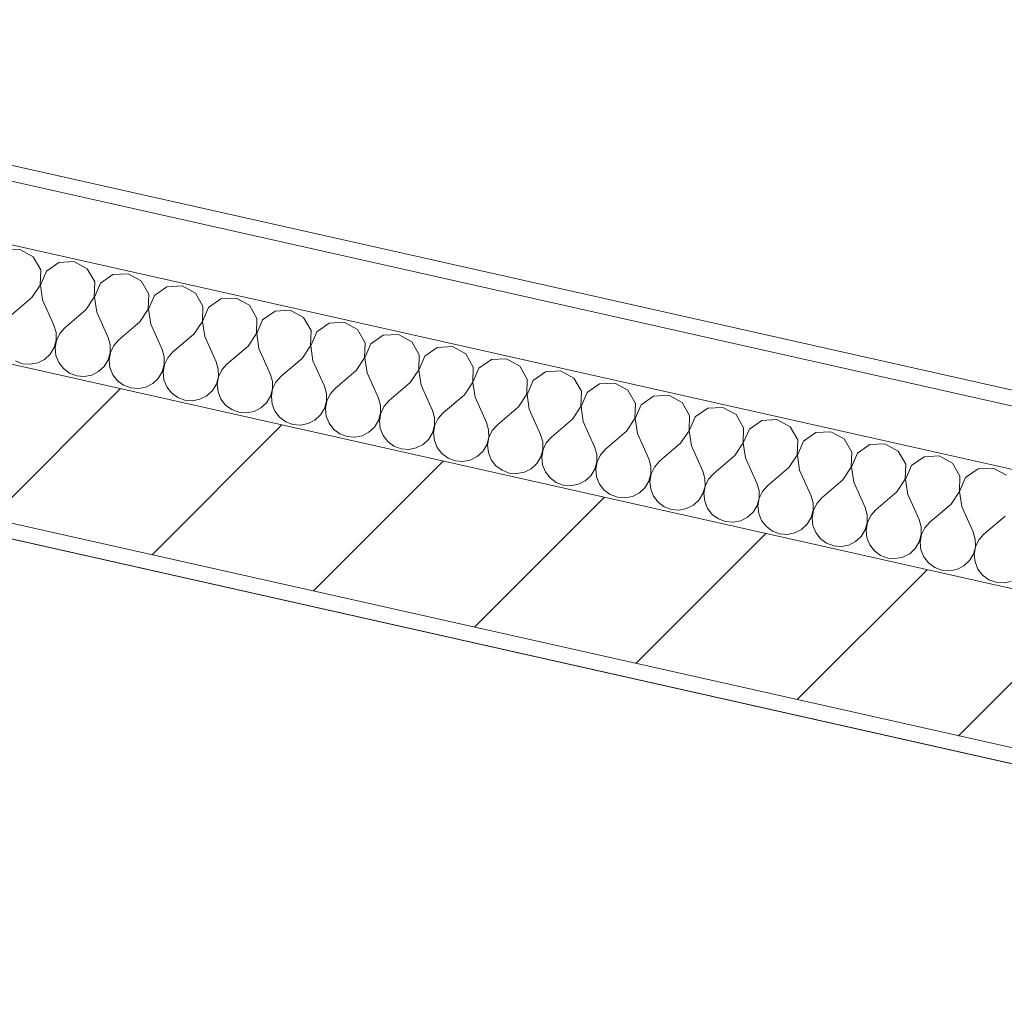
# Model space of a CAD drawing. Header units: millimetres. Extents: x -7145531 to -6681560, y 6117368 to 6219355.
# Tile 109 of 144: x -6938909 to -6937640, y 6145448 to 6146713. Entities that reach past the tile are written whole.
import ezdxf

# ---------------------------------------------------------------- set-up
doc = ezdxf.new("R2010")
doc.units = ezdxf.units.MM
doc.header["$MEASUREMENT"] = 0
doc.layers.add('S - МОП.АР', color=7, linetype='Continuous')
doc.layers.add('Кровля', color=7, linetype='Continuous')
doc.layers.add('Кровля_Ном._пера__1', color=7, linetype='Continuous', lineweight=0)

# ---------------------------------------------------------------- blocks, each defined once
blk = doc.blocks.new('*X813', base_point=(-6338440.4, 6562275.6))
at = {"layer": 'Кровля_Ном._пера__1', "color": 7, "linetype": 'Continuous', "lineweight": 0}
for p, q in [((-6938908.5, 6146416.9), (-6938928, 6146415.8)), ((-6938891.4, 6146407.6), (-6938908.5, 6146416.9)), ((-6938881.7, 6146390.6), (-6938891.4, 6146407.6)), ((-6938882.4, 6146371.1), (-6938881.7, 6146390.6)), ((-6938858.3, 6146400.2), (-6938874.3, 6146389)), ((-6938838.8, 6146401.3), (-6938858.3, 6146400.2)), ((-6938821.7, 6146391.9), (-6938838.8, 6146401.3)), ((-6938812, 6146375), (-6938821.7, 6146391.9)), ((-6938874.3, 6146389), (-6938882.1, 6146371.1)), ((-6938788.6, 6146384.5), (-6938804.6, 6146373.3)), ((-6938769.1, 6146385.6), (-6938788.6, 6146384.5)), ((-6938752, 6146376.3), (-6938769.1, 6146385.6)), ((-6938893.2, 6146354.9), (-6938882.4, 6146371.1)), ((-6938882.1, 6146371.1), (-6938879.2, 6146351.8)), ((-6938812.7, 6146355.5), (-6938812, 6146375)), ((-6938804.6, 6146373.3), (-6938812.4, 6146355.4)), ((-6938742.3, 6146359.3), (-6938752, 6146376.3)), ((-6938718.9, 6146368.9), (-6938734.9, 6146357.7)), ((-6938699.5, 6146370), (-6938718.9, 6146368.9)), ((-6938682.3, 6146360.6), (-6938699.5, 6146370)), ((-6938893.2, 6146354.9), (-6938920.3, 6146331.7)), ((-6938879.2, 6146351.8), (-6938864.6, 6146319.2)), ((-6938823.5, 6146339.2), (-6938812.7, 6146355.5)), ((-6938812.4, 6146355.4), (-6938809.5, 6146336.1)), ((-6938743, 6146339.8), (-6938742.3, 6146359.3)), ((-6938734.9, 6146357.7), (-6938742.7, 6146339.8)), ((-6938672.6, 6146343.7), (-6938682.3, 6146360.6)), ((-6938649.3, 6146353.2), (-6938665.3, 6146342)), ((-6938629.8, 6146354.3), (-6938649.3, 6146353.2)), ((-6938612.6, 6146345), (-6938629.8, 6146354.3)), ((-6938823.5, 6146339.2), (-6938850.7, 6146316.1)), ((-6938753.8, 6146323.6), (-6938743, 6146339.8)), ((-6938742.7, 6146339.8), (-6938739.9, 6146320.5)), ((-6938673.3, 6146324.2), (-6938672.6, 6146343.7)), ((-6938665.3, 6146342), (-6938673, 6146324.1)), ((-6938602.9, 6146328), (-6938612.6, 6146345)), ((-6938809.5, 6146336.1), (-6938794.9, 6146303.5)), ((-6938603.6, 6146308.5), (-6938602.9, 6146328)), ((-6938595.6, 6146326.4), (-6938603.3, 6146308.5)), ((-6938579.6, 6146337.6), (-6938595.6, 6146326.4)), ((-6938560.1, 6146338.7), (-6938579.6, 6146337.6)), ((-6938542.9, 6146329.3), (-6938560.1, 6146338.7)), ((-6938533.2, 6146312.4), (-6938542.9, 6146329.3)), ((-6938861.8, 6146309.7), (-6938864.6, 6146319.2)), ((-6938850.7, 6146316.1), (-6938857.2, 6146308.7)), ((-6938753.8, 6146323.6), (-6938781, 6146300.4)), ((-6938739.9, 6146320.5), (-6938725.2, 6146287.9)), ((-6938684.1, 6146307.9), (-6938673.3, 6146324.2)), ((-6938673, 6146324.1), (-6938670.2, 6146304.8)), ((-6938509.9, 6146321.9), (-6938525.9, 6146310.7)), ((-6938490.4, 6146323), (-6938509.9, 6146321.9)), ((-6938473.2, 6146313.7), (-6938490.4, 6146323)), ((-6938463.5, 6146296.7), (-6938473.2, 6146313.7)), ((-6938861.8, 6146299.9), (-6938861.8, 6146309.7)), ((-6938857.2, 6146308.7), (-6938861.5, 6146299.8)), ((-6938792.1, 6146294.1), (-6938794.9, 6146303.5)), ((-6938684.1, 6146307.9), (-6938711.3, 6146284.8)), ((-6938670.2, 6146304.8), (-6938655.5, 6146272.2)), ((-6938614.4, 6146292.3), (-6938603.6, 6146308.5)), ((-6938603.3, 6146308.5), (-6938600.5, 6146289.2)), ((-6938533.9, 6146292.9), (-6938533.2, 6146312.4)), ((-6938525.9, 6146310.7), (-6938533.6, 6146292.8)), ((-6938440.2, 6146306.3), (-6938456.2, 6146295.1)), ((-6938420.7, 6146307.3), (-6938440.2, 6146306.3)), ((-6938403.5, 6146298), (-6938420.7, 6146307.3)), ((-6938869.5, 6146282), (-6938864.4, 6146290.4)), ((-6938864.4, 6146290.4), (-6938861.8, 6146299.9)), ((-6938861.5, 6146299.8), (-6938863.2, 6146290.1)), ((-6938863.2, 6146290.1), (-6938862.1, 6146280.3)), ((-6938792.1, 6146284.2), (-6938792.1, 6146294.1)), ((-6938787.5, 6146293), (-6938791.8, 6146284.2)), ((-6938781, 6146300.4), (-6938787.5, 6146293)), ((-6938614.4, 6146292.3), (-6938641.6, 6146269.1)), ((-6938600.5, 6146289.2), (-6938585.8, 6146256.6)), ((-6938544.7, 6146276.6), (-6938533.9, 6146292.9)), ((-6938533.6, 6146292.8), (-6938530.8, 6146273.5)), ((-6938464.2, 6146277.2), (-6938463.5, 6146296.7)), ((-6938456.2, 6146295.1), (-6938463.9, 6146277.2)), ((-6938393.8, 6146281.1), (-6938403.5, 6146298)), ((-6938370.5, 6146290.6), (-6938386.5, 6146279.4)), ((-6938351, 6146291.7), (-6938370.5, 6146290.6)), ((-6938333.8, 6146282.4), (-6938351, 6146291.7)), ((-6938876.7, 6146275.3), (-6938869.5, 6146282)), ((-6938862.1, 6146280.3), (-6938858.5, 6146271.2)), ((-6938794.7, 6146274.7), (-6938792.1, 6146284.2)), ((-6938791.8, 6146284.2), (-6938793.5, 6146274.5)), ((-6938722.4, 6146278.4), (-6938725.2, 6146287.9)), ((-6938722.4, 6146268.6), (-6938722.4, 6146278.4)), ((-6938717.8, 6146277.4), (-6938722.1, 6146268.5)), ((-6938711.3, 6146284.8), (-6938717.8, 6146277.4)), ((-6938544.7, 6146276.6), (-6938571.9, 6146253.5)), ((-6938475, 6146261), (-6938464.2, 6146277.2)), ((-6938463.9, 6146277.2), (-6938461.1, 6146257.9)), ((-6938394.5, 6146261.6), (-6938393.8, 6146281.1)), ((-6938386.5, 6146279.4), (-6938394.2, 6146261.5)), ((-6938324.1, 6146265.4), (-6938333.8, 6146282.4)), ((-6938281.3, 6146276), (-6938300.8, 6146275)), ((-6938264.1, 6146266.7), (-6938281.3, 6146276)), ((-6938914.2, 6146273.2), (-6938905, 6146269.7)), ((-6938905, 6146269.7), (-6938895.2, 6146268.9)), ((-6938895.2, 6146268.9), (-6938885.5, 6146270.8)), ((-6938885.5, 6146270.8), (-6938876.7, 6146275.3)), ((-6938858.5, 6146271.2), (-6938852.4, 6146263.4)), ((-6938852.4, 6146263.4), (-6938844.5, 6146257.5)), ((-6938807, 6146259.6), (-6938799.8, 6146266.3)), ((-6938799.8, 6146266.3), (-6938794.7, 6146274.7)), ((-6938793.5, 6146274.5), (-6938792.4, 6146264.7)), ((-6938792.4, 6146264.7), (-6938788.8, 6146255.5)), ((-6938725, 6146259.1), (-6938722.4, 6146268.6)), ((-6938722.1, 6146268.5), (-6938723.8, 6146258.8)), ((-6938652.8, 6146262.8), (-6938655.5, 6146272.2)), ((-6938641.6, 6146269.1), (-6938648.1, 6146261.7)), ((-6938530.8, 6146273.5), (-6938516.1, 6146240.9)), ((-6938324.8, 6146245.9), (-6938324.1, 6146265.4)), ((-6938316.8, 6146263.8), (-6938324.5, 6146245.9)), ((-6938300.8, 6146275), (-6938316.8, 6146263.8)), ((-6938254.5, 6146249.8), (-6938264.1, 6146266.7)), ((-6938844.5, 6146257.5), (-6938835.3, 6146254)), ((-6938835.3, 6146254), (-6938825.5, 6146253.2)), ((-6938825.5, 6146253.2), (-6938815.8, 6146255.1)), ((-6938815.8, 6146255.1), (-6938807, 6146259.6)), ((-6938788.8, 6146255.5), (-6938782.8, 6146247.7)), ((-6938737.3, 6146244), (-6938730.1, 6146250.7)), ((-6938730.1, 6146250.7), (-6938725, 6146259.1)), ((-6938723.8, 6146258.8), (-6938722.8, 6146249)), ((-6938655.3, 6146243.4), (-6938652.7, 6146252.9)), ((-6938652.4, 6146252.9), (-6938654.1, 6146243.2)), ((-6938652.7, 6146252.9), (-6938652.8, 6146262.8)), ((-6938648.1, 6146261.7), (-6938652.4, 6146252.9)), ((-6938583.1, 6146247.1), (-6938585.8, 6146256.6)), ((-6938571.9, 6146253.5), (-6938578.4, 6146246.1)), ((-6938475, 6146261), (-6938502.2, 6146237.8)), ((-6938461.1, 6146257.9), (-6938446.4, 6146225.3)), ((-6938405.3, 6146245.3), (-6938394.5, 6146261.6)), ((-6938394.2, 6146261.5), (-6938391.4, 6146242.2)), ((-6938231.1, 6146259.3), (-6938247.1, 6146248.1)), ((-6938211.6, 6146260.4), (-6938231.1, 6146259.3)), ((-6938194.5, 6146251.1), (-6938211.6, 6146260.4)), ((-6938184.8, 6146234.1), (-6938194.5, 6146251.1)), ((-6938782.8, 6146247.7), (-6938774.8, 6146241.9)), ((-6938774.8, 6146241.9), (-6938765.6, 6146238.4)), ((-6938765.6, 6146238.4), (-6938755.8, 6146237.6)), ((-6938755.8, 6146237.6), (-6938746.1, 6146239.5)), ((-6938746.1, 6146239.5), (-6938737.3, 6146244)), ((-6938722.8, 6146249), (-6938719.1, 6146239.9)), ((-6938719.1, 6146239.9), (-6938713.1, 6146232.1)), ((-6938660.4, 6146235), (-6938655.3, 6146243.4)), ((-6938654.1, 6146243.2), (-6938653.1, 6146233.4)), ((-6938583, 6146237.3), (-6938583.1, 6146247.1)), ((-6938578.4, 6146246.1), (-6938582.7, 6146237.2)), ((-6938513.4, 6146231.5), (-6938516.1, 6146240.9)), ((-6938502.2, 6146237.8), (-6938508.7, 6146230.4)), ((-6938405.3, 6146245.3), (-6938432.5, 6146222.2)), ((-6938391.4, 6146242.2), (-6938376.7, 6146209.6)), ((-6938335.6, 6146229.7), (-6938324.8, 6146245.9)), ((-6938324.5, 6146245.9), (-6938321.7, 6146226.6)), ((-6938255.1, 6146230.3), (-6938254.5, 6146249.8)), ((-6938247.1, 6146248.1), (-6938254.8, 6146230.2)), ((-6938161.4, 6146243.7), (-6938177.4, 6146232.5)), ((-6938141.9, 6146244.7), (-6938161.4, 6146243.7)), ((-6938124.8, 6146235.4), (-6938141.9, 6146244.7)), ((-6938713.1, 6146232.1), (-6938705.1, 6146226.2)), ((-6938705.1, 6146226.2), (-6938695.9, 6146222.7)), ((-6938676.4, 6146223.8), (-6938667.6, 6146228.3)), ((-6938667.6, 6146228.3), (-6938660.4, 6146235)), ((-6938653.1, 6146233.4), (-6938649.4, 6146224.2)), ((-6938590.7, 6146219.4), (-6938585.6, 6146227.8)), ((-6938585.6, 6146227.8), (-6938583, 6146237.3)), ((-6938582.7, 6146237.2), (-6938584.4, 6146227.5)), ((-6938584.4, 6146227.5), (-6938583.4, 6146217.7)), ((-6938513.3, 6146221.6), (-6938513.4, 6146231.5)), ((-6938508.7, 6146230.4), (-6938513, 6146221.6)), ((-6938443.7, 6146215.8), (-6938446.4, 6146225.3)), ((-6938335.6, 6146229.7), (-6938362.8, 6146206.5)), ((-6938321.7, 6146226.6), (-6938307.1, 6146194)), ((-6938265.9, 6146214), (-6938255.1, 6146230.3)), ((-6938254.8, 6146230.2), (-6938252, 6146210.9)), ((-6938185.4, 6146214.6), (-6938184.8, 6146234.1)), ((-6938177.4, 6146232.5), (-6938185.1, 6146214.6)), ((-6938115.1, 6146218.5), (-6938124.8, 6146235.4)), ((-6938091.7, 6146228), (-6938107.7, 6146216.8)), ((-6938072.2, 6146229.1), (-6938091.7, 6146228)), ((-6938055.1, 6146219.8), (-6938072.2, 6146229.1)), ((-6938695.9, 6146222.7), (-6938686.1, 6146221.9)), ((-6938686.1, 6146221.9), (-6938676.4, 6146223.8)), ((-6938649.4, 6146224.2), (-6938643.4, 6146216.4)), ((-6938643.4, 6146216.4), (-6938635.4, 6146210.6)), ((-6938606.7, 6146208.2), (-6938597.9, 6146212.7)), ((-6938597.9, 6146212.7), (-6938590.7, 6146219.4)), ((-6938583.4, 6146217.7), (-6938579.7, 6146208.6)), ((-6938515.9, 6146212.1), (-6938513.3, 6146221.6)), ((-6938513, 6146221.6), (-6938514.7, 6146211.9)), ((-6938443.6, 6146206), (-6938443.7, 6146215.8)), ((-6938439, 6146214.8), (-6938443.3, 6146205.9)), ((-6938432.5, 6146222.2), (-6938439, 6146214.8)), ((-6938265.9, 6146214), (-6938293.1, 6146190.8)), ((-6938196.3, 6146198.4), (-6938185.4, 6146214.6)), ((-6938185.1, 6146214.6), (-6938182.3, 6146195.2)), ((-6938115.7, 6146199), (-6938115.1, 6146218.5)), ((-6938107.7, 6146216.8), (-6938115.5, 6146198.9)), ((-6938045.4, 6146202.8), (-6938055.1, 6146219.8)), ((-6938022, 6146212.3), (-6938038, 6146201.2)), ((-6938002.5, 6146213.4), (-6938022, 6146212.3)), ((-6937985.4, 6146204.1), (-6938002.5, 6146213.4)), ((-6938635.4, 6146210.6), (-6938626.2, 6146207.1)), ((-6938626.2, 6146207.1), (-6938616.4, 6146206.3)), ((-6938616.4, 6146206.3), (-6938606.7, 6146208.2)), ((-6938579.7, 6146208.6), (-6938573.7, 6146200.8)), ((-6938573.7, 6146200.8), (-6938565.8, 6146194.9)), ((-6938528.3, 6146197), (-6938521, 6146203.7)), ((-6938521, 6146203.7), (-6938515.9, 6146212.1)), ((-6938514.7, 6146211.9), (-6938513.7, 6146202.1)), ((-6938513.7, 6146202.1), (-6938510, 6146192.9)), ((-6938446.2, 6146196.5), (-6938443.6, 6146206)), ((-6938443.3, 6146205.9), (-6938445, 6146196.2)), ((-6938374, 6146200.2), (-6938376.7, 6146209.6)), ((-6938373.9, 6146190.3), (-6938374, 6146200.2)), ((-6938362.8, 6146206.5), (-6938369.3, 6146199.1)), ((-6938252, 6146210.9), (-6938237.4, 6146178.3)), ((-6938046, 6146183.3), (-6938045.4, 6146202.8)), ((-6938038, 6146201.2), (-6938045.8, 6146183.3)), ((-6937975.7, 6146187.2), (-6937985.4, 6146204.1)), ((-6938565.8, 6146194.9), (-6938556.5, 6146191.4)), ((-6938556.5, 6146191.4), (-6938546.7, 6146190.6)), ((-6938546.7, 6146190.6), (-6938537, 6146192.5)), ((-6938537, 6146192.5), (-6938528.3, 6146197)), ((-6938510, 6146192.9), (-6938504, 6146185.1)), ((-6938458.6, 6146181.4), (-6938451.3, 6146188.1)), ((-6938451.3, 6146188.1), (-6938446.2, 6146196.5)), ((-6938445, 6146196.2), (-6938444, 6146186.4)), ((-6938376.5, 6146180.8), (-6938373.9, 6146190.3)), ((-6938373.6, 6146190.3), (-6938375.3, 6146180.5)), ((-6938369.3, 6146199.1), (-6938373.6, 6146190.3)), ((-6938304.3, 6146184.5), (-6938307.1, 6146194)), ((-6938293.1, 6146190.8), (-6938299.7, 6146183.5)), ((-6938196.3, 6146198.4), (-6938223.4, 6146175.2)), ((-6938182.3, 6146195.2), (-6938167.7, 6146162.7)), ((-6938126.6, 6146182.7), (-6938115.7, 6146199)), ((-6938115.5, 6146198.9), (-6938112.6, 6146179.6)), ((-6937976.4, 6146167.7), (-6937975.7, 6146187.2)), ((-6937952.3, 6146196.7), (-6937968.3, 6146185.5)), ((-6937932.8, 6146197.8), (-6937952.3, 6146196.7)), ((-6937915.7, 6146188.5), (-6937932.8, 6146197.8)), ((-6937906, 6146171.5), (-6937915.7, 6146188.5)), ((-6938504, 6146185.1), (-6938496.1, 6146179.3)), ((-6938496.1, 6146179.3), (-6938486.8, 6146175.8)), ((-6938486.8, 6146175.8), (-6938477, 6146175)), ((-6938477, 6146175), (-6938467.3, 6146176.9)), ((-6938467.3, 6146176.9), (-6938458.6, 6146181.4)), ((-6938444, 6146186.4), (-6938440.3, 6146177.3)), ((-6938440.3, 6146177.3), (-6938434.3, 6146169.5)), ((-6938381.6, 6146172.4), (-6938376.5, 6146180.8)), ((-6938375.3, 6146180.5), (-6938374.3, 6146170.7)), ((-6938306.8, 6146165.2), (-6938304.2, 6146174.7)), ((-6938303.9, 6146174.6), (-6938305.6, 6146164.9)), ((-6938304.2, 6146174.7), (-6938304.3, 6146184.5)), ((-6938299.7, 6146183.5), (-6938303.9, 6146174.6)), ((-6938234.6, 6146168.9), (-6938237.4, 6146178.3)), ((-6938223.4, 6146175.2), (-6938230, 6146167.8)), ((-6938126.6, 6146182.7), (-6938153.7, 6146159.5)), ((-6938112.6, 6146179.6), (-6938098, 6146147)), ((-6938056.9, 6146167.1), (-6938046, 6146183.3)), ((-6938045.8, 6146183.3), (-6938042.9, 6146163.9)), ((-6937968.3, 6146185.5), (-6937976.1, 6146167.6)), ((-6937882.6, 6146181), (-6937898.6, 6146169.9)), ((-6937863.1, 6146182.1), (-6937882.6, 6146181)), ((-6937846, 6146172.8), (-6937863.1, 6146182.1)), ((-6938434.3, 6146169.5), (-6938426.4, 6146163.6)), ((-6938426.4, 6146163.6), (-6938417.1, 6146160.1)), ((-6938397.7, 6146161.2), (-6938388.9, 6146165.7)), ((-6938388.9, 6146165.7), (-6938381.6, 6146172.4)), ((-6938374.3, 6146170.7), (-6938370.6, 6146161.6)), ((-6938370.6, 6146161.6), (-6938364.6, 6146153.8)), ((-6938312, 6146156.7), (-6938306.8, 6146165.2)), ((-6938305.6, 6146164.9), (-6938304.6, 6146155.1)), ((-6938234.5, 6146159), (-6938234.6, 6146168.9)), ((-6938230, 6146167.8), (-6938234.2, 6146159)), ((-6938164.9, 6146153.2), (-6938167.7, 6146162.7)), ((-6938056.9, 6146167.1), (-6938084, 6146143.9)), ((-6938042.9, 6146163.9), (-6938028.3, 6146131.4)), ((-6937987.2, 6146151.4), (-6937976.4, 6146167.7)), ((-6937976.1, 6146167.6), (-6937973.2, 6146148.3)), ((-6937906.7, 6146152), (-6937906, 6146171.5)), ((-6937898.6, 6146169.9), (-6937906.4, 6146152)), ((-6937836.3, 6146155.9), (-6937846, 6146172.8)), ((-6937812.9, 6146165.4), (-6937828.9, 6146154.2)), ((-6937793.5, 6146166.5), (-6937812.9, 6146165.4)), ((-6937776.3, 6146157.2), (-6937793.5, 6146166.5)), ((-6938417.1, 6146160.1), (-6938407.3, 6146159.3)), ((-6938407.3, 6146159.3), (-6938397.7, 6146161.2)), ((-6938364.6, 6146153.8), (-6938356.7, 6146148)), ((-6938328, 6146145.6), (-6938319.2, 6146150)), ((-6938319.2, 6146150), (-6938312, 6146156.7)), ((-6938304.6, 6146155.1), (-6938300.9, 6146145.9)), ((-6938242.3, 6146141.1), (-6938237.1, 6146149.5)), ((-6938237.1, 6146149.5), (-6938234.5, 6146159)), ((-6938234.2, 6146159), (-6938235.9, 6146149.2)), ((-6938235.9, 6146149.2), (-6938234.9, 6146139.4)), ((-6938164.8, 6146143.4), (-6938164.9, 6146153.2)), ((-6938160.3, 6146152.2), (-6938164.5, 6146143.3)), ((-6938153.7, 6146159.5), (-6938160.3, 6146152.2)), ((-6937987.2, 6146151.4), (-6938014.3, 6146128.2)), ((-6937917.5, 6146135.8), (-6937906.7, 6146152)), ((-6937906.4, 6146152), (-6937903.5, 6146132.6)), ((-6937837, 6146136.4), (-6937836.3, 6146155.9)), ((-6937828.9, 6146154.2), (-6937836.7, 6146136.3)), ((-6937766.6, 6146140.2), (-6937776.3, 6146157.2)), ((-6937743.2, 6146149.7), (-6937759.3, 6146138.6)), ((-6937723.8, 6146150.8), (-6937743.2, 6146149.7)), ((-6937706.6, 6146141.5), (-6937723.8, 6146150.8)), ((-6938356.7, 6146148), (-6938347.4, 6146144.5)), ((-6938347.4, 6146144.5), (-6938337.6, 6146143.7)), ((-6938337.6, 6146143.7), (-6938328, 6146145.6)), ((-6938300.9, 6146145.9), (-6938294.9, 6146138.2)), ((-6938294.9, 6146138.2), (-6938287, 6146132.3)), ((-6938249.5, 6146134.4), (-6938242.3, 6146141.1)), ((-6938234.9, 6146139.4), (-6938231.2, 6146130.3)), ((-6938167.5, 6146133.9), (-6938164.8, 6146143.4)), ((-6938164.5, 6146143.3), (-6938166.2, 6146133.6)), ((-6938095.2, 6146137.6), (-6938098, 6146147)), ((-6938095.1, 6146127.7), (-6938095.2, 6146137.6)), ((-6938090.6, 6146136.5), (-6938094.9, 6146127.6)), ((-6938084, 6146143.9), (-6938090.6, 6146136.5)), ((-6937973.2, 6146148.3), (-6937958.6, 6146115.7)), ((-6937847.8, 6146120.1), (-6937837, 6146136.4)), ((-6937836.7, 6146136.3), (-6937833.8, 6146117)), ((-6937767.3, 6146120.7), (-6937766.6, 6146140.2)), ((-6937759.3, 6146138.6), (-6937767, 6146120.6)), ((-6937696.9, 6146124.6), (-6937706.6, 6146141.5)), ((-6938287, 6146132.3), (-6938277.8, 6146128.8)), ((-6938277.8, 6146128.8), (-6938267.9, 6146128)), ((-6938267.9, 6146128), (-6938258.3, 6146129.9)), ((-6938258.3, 6146129.9), (-6938249.5, 6146134.4)), ((-6938231.2, 6146130.3), (-6938225.2, 6146122.5)), ((-6938179.8, 6146118.7), (-6938172.6, 6146125.4)), ((-6938172.6, 6146125.4), (-6938167.5, 6146133.9)), ((-6938166.2, 6146133.6), (-6938165.2, 6146123.8)), ((-6938165.2, 6146123.8), (-6938161.5, 6146114.6)), ((-6938097.8, 6146118.2), (-6938095.1, 6146127.7)), ((-6938094.9, 6146127.6), (-6938096.5, 6146117.9)), ((-6938025.5, 6146121.9), (-6938028.3, 6146131.4)), ((-6938014.3, 6146128.2), (-6938020.9, 6146120.9)), ((-6937917.5, 6146135.8), (-6937944.6, 6146112.6)), ((-6937903.5, 6146132.6), (-6937888.9, 6146100.1)), ((-6937697.6, 6146105.1), (-6937696.9, 6146124.6)), ((-6937673.6, 6146134.1), (-6937689.6, 6146122.9)), ((-6937654.1, 6146135.2), (-6937673.6, 6146134.1)), ((-6937636.9, 6146125.9), (-6937654.1, 6146135.2)), ((-6938225.2, 6146122.5), (-6938217.3, 6146116.6)), ((-6938217.3, 6146116.6), (-6938208.1, 6146113.2)), ((-6938208.1, 6146113.2), (-6938198.2, 6146112.4)), ((-6938198.2, 6146112.4), (-6938188.6, 6146114.3)), ((-6938188.6, 6146114.3), (-6938179.8, 6146118.7)), ((-6938161.5, 6146114.6), (-6938155.5, 6146106.8)), ((-6938102.9, 6146109.8), (-6938097.8, 6146118.2)), ((-6938096.5, 6146117.9), (-6938095.5, 6146108.1)), ((-6938028.1, 6146102.6), (-6938025.4, 6146112.1)), ((-6938025.2, 6146112), (-6938026.9, 6146102.3)), ((-6938025.4, 6146112.1), (-6938025.5, 6146121.9)), ((-6938020.9, 6146120.9), (-6938025.2, 6146112)), ((-6937955.8, 6146106.3), (-6937958.6, 6146115.7)), ((-6937944.6, 6146112.6), (-6937951.2, 6146105.2)), ((-6937847.8, 6146120.1), (-6937875, 6146096.9)), ((-6937833.8, 6146117), (-6937819.2, 6146084.4)), ((-6937778.1, 6146104.5), (-6937767.3, 6146120.7)), ((-6937767, 6146120.6), (-6937764.2, 6146101.3)), ((-6937689.6, 6146122.9), (-6937697.3, 6146105)), ((-6938155.5, 6146106.8), (-6938147.6, 6146101)), ((-6938147.6, 6146101), (-6938138.4, 6146097.5)), ((-6938128.6, 6146096.7), (-6938118.9, 6146098.6)), ((-6938118.9, 6146098.6), (-6938110.1, 6146103.1)), ((-6938110.1, 6146103.1), (-6938102.9, 6146109.8)), ((-6938095.5, 6146108.1), (-6938091.9, 6146099)), ((-6938091.9, 6146099), (-6938085.8, 6146091.2)), ((-6938033.2, 6146094.1), (-6938028.1, 6146102.6)), ((-6938026.9, 6146102.3), (-6938025.8, 6146092.5)), ((-6937955.8, 6146096.4), (-6937955.8, 6146106.3)), ((-6937951.2, 6146105.2), (-6937955.5, 6146096.3)), ((-6937886.1, 6146090.6), (-6937888.9, 6146100.1)), ((-6937778.1, 6146104.5), (-6937805.3, 6146081.3)), ((-6937764.2, 6146101.3), (-6937749.5, 6146068.8)), ((-6937708.4, 6146088.8), (-6937697.6, 6146105.1)), ((-6937697.3, 6146105), (-6937694.5, 6146085.7)), ((-6938138.4, 6146097.5), (-6938128.6, 6146096.7)), ((-6938085.8, 6146091.2), (-6938077.9, 6146085.3)), ((-6938077.9, 6146085.3), (-6938068.7, 6146081.9)), ((-6938049.2, 6146083), (-6938040.4, 6146087.4)), ((-6938040.4, 6146087.4), (-6938033.2, 6146094.1)), ((-6938025.8, 6146092.5), (-6938022.2, 6146083.3)), ((-6937963.5, 6146078.5), (-6937958.4, 6146086.9)), ((-6937958.4, 6146086.9), (-6937955.8, 6146096.4)), ((-6937955.5, 6146096.3), (-6937957.2, 6146086.6)), ((-6937957.2, 6146086.6), (-6937956.1, 6146076.8)), ((-6937886.1, 6146080.8), (-6937886.1, 6146090.6)), ((-6937881.5, 6146089.6), (-6937885.8, 6146080.7)), ((-6937875, 6146096.9), (-6937881.5, 6146089.6)), ((-6937708.4, 6146088.8), (-6937735.6, 6146065.6)), ((-6937694.5, 6146085.7), (-6937679.8, 6146053.1)), ((-6938068.7, 6146081.9), (-6938058.9, 6146081.1)), ((-6938058.9, 6146081.1), (-6938049.2, 6146083)), ((-6938022.2, 6146083.3), (-6938016.1, 6146075.5)), ((-6938016.1, 6146075.5), (-6938008.2, 6146069.7)), ((-6937970.7, 6146071.8), (-6937963.5, 6146078.5)), ((-6937956.1, 6146076.8), (-6937952.5, 6146067.7)), ((-6937888.7, 6146071.3), (-6937886.1, 6146080.8)), ((-6937885.8, 6146080.7), (-6937887.5, 6146071)), ((-6937816.4, 6146075), (-6937819.2, 6146084.4)), ((-6937816.4, 6146065.1), (-6937816.4, 6146075)), ((-6937811.8, 6146073.9), (-6937816.1, 6146065)), ((-6937805.3, 6146081.3), (-6937811.8, 6146073.9)), ((-6937638.7, 6146073.2), (-6937665.9, 6146050)), ((-6938008.2, 6146069.7), (-6937999, 6146066.2)), ((-6937999, 6146066.2), (-6937989.2, 6146065.4)), ((-6937989.2, 6146065.4), (-6937979.5, 6146067.3)), ((-6937979.5, 6146067.3), (-6937970.7, 6146071.8)), ((-6937952.5, 6146067.7), (-6937946.4, 6146059.9)), ((-6937946.4, 6146059.9), (-6937938.5, 6146054)), ((-6937901, 6146056.1), (-6937893.8, 6146062.8)), ((-6937893.8, 6146062.8), (-6937888.7, 6146071.3)), ((-6937887.5, 6146071), (-6937886.4, 6146061.2)), ((-6937886.4, 6146061.2), (-6937882.8, 6146052)), ((-6937819, 6146055.6), (-6937816.4, 6146065.1)), ((-6937816.1, 6146065), (-6937817.8, 6146055.3)), ((-6937746.7, 6146059.3), (-6937749.5, 6146068.8)), ((-6937735.6, 6146065.6), (-6937742.1, 6146058.3)), ((-6937938.5, 6146054), (-6937929.3, 6146050.6)), ((-6937929.3, 6146050.6), (-6937919.5, 6146049.8)), ((-6937919.5, 6146049.8), (-6937909.8, 6146051.7)), ((-6937909.8, 6146051.7), (-6937901, 6146056.1)), ((-6937882.8, 6146052), (-6937876.8, 6146044.2)), ((-6937831.3, 6146040.5), (-6937824.1, 6146047.2)), ((-6937824.1, 6146047.2), (-6937819, 6146055.6)), ((-6937817.8, 6146055.3), (-6937816.7, 6146045.5)), ((-6937749.3, 6146040), (-6937746.7, 6146049.5)), ((-6937746.4, 6146049.4), (-6937748.1, 6146039.7)), ((-6937746.7, 6146049.5), (-6937746.7, 6146059.3)), ((-6937742.1, 6146058.3), (-6937746.4, 6146049.4)), ((-6937677.1, 6146043.7), (-6937679.8, 6146053.1)), ((-6937665.9, 6146050), (-6937672.4, 6146042.6)), ((-6937876.8, 6146044.2), (-6937868.8, 6146038.4)), ((-6937868.8, 6146038.4), (-6937859.6, 6146034.9)), ((-6937859.6, 6146034.9), (-6937849.8, 6146034.1)), ((-6937849.8, 6146034.1), (-6937840.1, 6146036)), ((-6937840.1, 6146036), (-6937831.3, 6146040.5)), ((-6937816.7, 6146045.5), (-6937813.1, 6146036.4)), ((-6937813.1, 6146036.4), (-6937807.1, 6146028.6)), ((-6937754.4, 6146031.5), (-6937749.3, 6146040)), ((-6937748.1, 6146039.7), (-6937747.1, 6146029.9)), ((-6937677, 6146033.8), (-6937677.1, 6146043.7)), ((-6937672.4, 6146042.6), (-6937676.7, 6146033.7)), ((-6937807.1, 6146028.6), (-6937799.1, 6146022.7)), ((-6937799.1, 6146022.7), (-6937789.9, 6146019.3)), ((-6937770.4, 6146020.4), (-6937761.6, 6146024.8)), ((-6937761.6, 6146024.8), (-6937754.4, 6146031.5)), ((-6937747.1, 6146029.9), (-6937743.4, 6146020.7)), ((-6937684.7, 6146015.9), (-6937679.6, 6146024.3)), ((-6937679.6, 6146024.3), (-6937677, 6146033.8)), ((-6937676.7, 6146033.7), (-6937678.4, 6146024)), ((-6937678.4, 6146024), (-6937677.4, 6146014.2)), ((-6937789.9, 6146019.3), (-6937780.1, 6146018.5)), ((-6937780.1, 6146018.5), (-6937770.4, 6146020.4)), ((-6937743.4, 6146020.7), (-6937737.4, 6146012.9)), ((-6937737.4, 6146012.9), (-6937729.4, 6146007.1)), ((-6937700.7, 6146004.7), (-6937691.9, 6146009.2)), ((-6937691.9, 6146009.2), (-6937684.7, 6146015.9)), ((-6937677.4, 6146014.2), (-6937673.7, 6146005.1)), ((-6937729.4, 6146007.1), (-6937720.2, 6146003.6)), ((-6937720.2, 6146003.6), (-6937710.4, 6146002.8)), ((-6937710.4, 6146002.8), (-6937700.7, 6146004.7)), ((-6937673.7, 6146005.1), (-6937667.7, 6145997.3)), ((-6937667.7, 6145997.3), (-6937659.7, 6145991.4)), ((-6937659.7, 6145991.4), (-6937650.5, 6145988)), ((-6937650.5, 6145988), (-6937640.7, 6145987.2)), ((-6937640.7, 6145987.2), (-6937631, 6145989.1))]:
    blk.add_line(p, q, dxfattribs=at)
blk = doc.blocks.new('Стена_217_3', base_point=(-6936456.9, 6145511.3))
at = {"layer": 'Кровля', "linetype": 'Continuous', "lineweight": 0, "true_color": 0x000000}
h = blk.add_hatch(dxfattribs=at)
h.set_pattern_fill('БЛОКИ_БЕТОННЫЕ_ЭФФЕКТИВН_72', color=18, style=0, pattern_type=2)
h.set_pattern_definition([(45, (-6338440.43, 6562275.56), (-127.27922, 127.27922), [])])
h.paths.add_polyline_path([(-6936988.8, 6145835.7), (-6939808.9, 6146469), (-6939852.7, 6146273.9), (-6937032.6, 6145640.6)])
h = blk.add_hatch(dxfattribs=at)
h.set_pattern_fill('ШТУКАТУРКА__ГИПС_01_0003', color=18, style=0, pattern_type=2)
h.set_pattern_definition([(45, (-6338440.43, 6562625.56), (-111.369318, 111.369318), [0, -105, 0, -157.5]), (110, (-6338090.43, 6562625.56), (148.001588, 53.868173), [0, -77, 0, -133])])
h.paths.add_polyline_path([(-6937032.6, 6145640.6), (-6939852.7, 6146273.9), (-6939857.1, 6146254.4), (-6937037, 6145621)])
at = {"layer": 'Кровля_Ном._пера__1', "color": 7, "linetype": 'Continuous', "lineweight": 0}
for p, q in [((-6936782.2, 6146025), (-6939758.5, 6146693.5)), ((-6936721.7, 6145929.4), (-6939776.1, 6146615.4))]:
    blk.add_line(p, q, dxfattribs=at)
at = {"layer": 'Кровля_Ном._пера__1', "color": 7, "linetype": 'Continuous', "lineweight": 15}
for p, q in [((-6936988.8, 6145835.7), (-6939808.9, 6146469)), ((-6939852.7, 6146273.9), (-6937032.6, 6145640.6))]:
    blk.add_line(p, q, dxfattribs=at)
at = {"layer": 'Кровля_Ном._пера__1', "color": 7, "linetype": 'Continuous', "lineweight": 0, "flags": 128}
for points in [[(-6936797.3, 6146048.9), (-6939754.1, 6146713)], [(-6939857.1, 6146254.4), (-6937037, 6145621)]]:
    blk.add_lwpolyline(points, dxfattribs=at)
at = {"layer": 'Кровля', "color": 7, "lineweight": 0}
blk.add_blockref('*X813', (-6338440.4, 6562275.6), dxfattribs=at)

msp = doc.modelspace()

# ---------------------------------------------------------------- linework, layer by layer
at = {"layer": 'S - МОП.АР', "color": 254, "linetype": 'Continuous', "lineweight": 0, "true_color": 0xd1c7d6, "flags": 128}
msp.add_lwpolyline([(-6936644.3, 6131762.8), (-6933465.7, 6145915.6), (-6936207.3, 6146531.3), (-6936441.8, 6145487.4), (-6936842.2, 6145577.3), (-6937188.4, 6144035.6), (-6937383.6, 6144079.4), (-6937037.3, 6145621.1), (-6940101.1, 6146309.2)], dxfattribs=at)

# ---------------------------------------------------------------- block references
at = {"layer": 'Кровля', "color": 7, "lineweight": 0}
msp.add_blockref('Стена_217_3', (-6936456.9, 6145511.3), dxfattribs=at)

doc.saveas('drawing.dxf')
